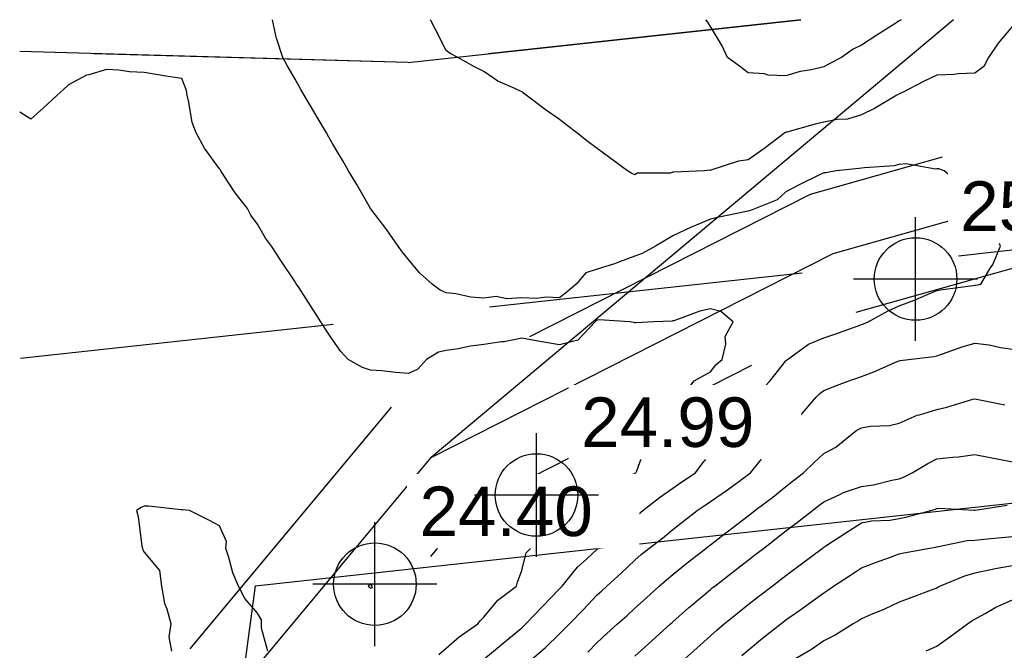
# Model space of a CAD drawing. Header units: feet. Extents: x 3864848 to 3865083, y 295718 to 295949.
# Tile 3 of 7: x 3864848 to 3864926, y 295899 to 295949. Entities that reach past the tile are written whole.
import ezdxf

# ---------------------------------------------------------------- set-up
doc = ezdxf.new("R2010")
doc.units = ezdxf.units.FT
doc.header["$LTSCALE"] = 100
doc.header["$MEASUREMENT"] = 0
doc.linetypes.add('HIDDEN', pattern=[0.375, 0.25, -0.125])
for name, color, linetype in [('C-TOPO-Primaire', 3, 'CONTINUOUS'), ('C-TOPO-Secondaire', 42, 'CONTINUOUS'), ('CL', 4, 'CONTINUOUS'), ('DASH', 3, 'HIDDEN'), ('RPROP', 1, 'CONTINUOUS')]:
    doc.layers.add(name, color=color, linetype=linetype)
doc.layers.add('G-ANNO-DIMS', color=1, linetype='CONTINUOUS', lineweight=30)
doc.styles.add('Arial', font='arial.ttf', dxfattribs={"height": 1200})

# ---------------------------------------------------------------- blocks, each defined once
blk = doc.blocks.new('Cotes d_élévation - Cote d_élévation - Cible remplie-175860-Plan Masse')
at = {"layer": 'G-ANNO-DIMS'}
for p, q in [((0, -3), (0, 3)), ((3, 0), (-3, 0))]:
    blk.add_line(p, q, dxfattribs=at)
blk.add_circle((0, 0), 2, dxfattribs=at)

msp = doc.modelspace()

# ---------------------------------------------------------------- linework, layer by layer
at = {"layer": 'C-TOPO-Primaire', "linetype": 'Continuous'}
for points, elevation in [([(3864896.891, 295898.496), (3864898.239, 295899.712), (3864899.723, 295901.059), (3864899.811, 295901.139), (3864899.891, 295901.212), (3864901.154, 295902.323), (3864901.406, 295902.545), (3864902.891, 295903.787), (3864903.041, 295903.909), (3864903.232, 295904.059), (3864904.727, 295905.224), (3864905.891, 295906.124), (3864906.419, 295906.531), (3864907.105, 295907.059), (3864908.112, 295907.838), (3864908.891, 295908.444), (3864909.809, 295909.142), (3864910.991, 295910.059), (3864911.5, 295910.45), (3864911.891, 295910.752), (3864913.163, 295911.331), (3864913.46, 295911.49), (3864914.891, 295911.976), (3864915.846, 295912.104), (3864917.317, 295912.485), (3864917.891, 295912.581), (3864918.236, 295912.715), (3864918.915, 295913.059), (3864920.162, 295913.788), (3864920.891, 295914.158), (3864922.14, 295914.309), (3864922.609, 295914.341), (3864923.891, 295914.515), (3864925.106, 295914.274), (3864925.818, 295914.133), (3864926.891, 295913.92)], 90), ([(3864867.721, 295898.889), (3864867.224, 295900.726), (3864867.218, 295901.059), (3864867.207, 295901.375), (3864866.891, 295901.917), (3864865.902, 295903.07), (3864865.391, 295904.059), (3864864.95, 295905.118), (3864864.626, 295906.325), (3864864.378, 295907.059), (3864864.436, 295907.605), (3864863.891, 295908.859), (3864863.091, 295909.259), (3864861.491, 295910.059), (3864860.947, 295910.116), (3864860.891, 295910.117), (3864860.831, 295910.12), (3864858.23, 295910.398), (3864857.891, 295910.409), (3864857.643, 295910.308), (3864857.291, 295910.059), (3864857.424, 295909.593), (3864857.72, 295907.231), (3864857.758, 295907.059), (3864857.777, 295906.945), (3864857.891, 295906.76), (3864859.118, 295905.287), (3864859.276, 295904.059), (3864859.506, 295902.675), (3864859.691, 295902.259), (3864860.016, 295901.059), (3864859.867, 295900.035), (3864860.063, 295898.887)], 80)]:
    msp.add_lwpolyline(points, dxfattribs=dict(at, elevation=elevation))
at = {"layer": 'C-TOPO-Primaire', "linetype": 'Continuous', "elevation": 80}
msp.add_lwpolyline([(3864875.891, 295904.148), (3864875.797, 295904.153), (3864875.704, 295904.059), (3864875.801, 295903.97), (3864875.891, 295903.883), (3864876.016, 295903.934), (3864876.016, 295904.059), (3864875.955, 295904.123), (3864875.891, 295904.148)], close=True, dxfattribs=at)
at = {"layer": 'C-TOPO-Secondaire', "linetype": 'Continuous'}
for points, elevation in [([(3864884.891, 295898.246), (3864885.95, 295899.118), (3864886.434, 295899.516), (3864887.891, 295900.742), (3864888.061, 295900.89), (3864888.234, 295901.059), (3864889.529, 295902.421), (3864890.891, 295903.844), (3864890.997, 295903.953), (3864891.097, 295904.059), (3864892.071, 295905.24), (3864892.356, 295905.595), (3864893.063, 295906.232), (3864893.891, 295906.988), (3864893.929, 295907.022), (3864893.968, 295907.059), (3864895.394, 295908.557), (3864896.891, 295909.562), (3864897.172, 295909.778), (3864897.512, 295910.059), (3864898.839, 295911.111), (3864899.891, 295911.847), (3864900.614, 295912.336), (3864901.691, 295913.059), (3864902.213, 295913.738), (3864902.891, 295914.604), (3864903.517, 295915.434), (3864904.031, 295916.059), (3864904.843, 295917.108), (3864905.891, 295918.436), (3864906.17, 295918.781), (3864906.416, 295919.059), (3864907.619, 295920.331), (3864908.891, 295921.943), (3864908.948, 295922.003), (3864909.023, 295922.059), (3864910.68, 295923.271), (3864911.891, 295923.777), (3864912.852, 295924.099), (3864914.544, 295924.712), (3864914.891, 295924.833), (3864915.05, 295924.9), (3864915.423, 295925.059), (3864917.027, 295925.924), (3864917.891, 295926.324), (3864919.156, 295926.794), (3864920, 295927.169), (3864920.891, 295927.537), (3864921.32, 295927.631), (3864923.775, 295927.943), (3864923.891, 295927.965), (3864923.979, 295927.972), (3864924.371, 295928.059), (3864925.091, 295929.259), (3864925.331, 295929.619), (3864925.948, 295931.059), (3864925.36, 295932.529), (3864925.177, 295932.774), (3864924.32, 295934.059), (3864924.148, 295934.317), (3864923.891, 295934.622), (3864922.761, 295935.929), (3864921.454, 295937.059), (3864921.029, 295937.198), (3864920.891, 295937.217), (3864920.763, 295937.187), (3864918.447, 295937.616), (3864917.891, 295937.551), (3864917.498, 295937.453), (3864915.127, 295937.296), (3864914.891, 295937.252), (3864914.711, 295937.24), (3864912.891, 295937.059), (3864912.059, 295936.892), (3864911.891, 295936.898), (3864911.565, 295936.733), (3864909.988, 295935.962), (3864908.891, 295935.37), (3864908.194, 295934.757), (3864906.465, 295934.059), (3864906.062, 295933.888), (3864905.891, 295933.858), (3864905.633, 295933.801), (3864903.572, 295933.378), (3864902.891, 295933.222), (3864901.441, 295932.61), (3864901.369, 295932.581), (3864899.891, 295931.898), (3864899.374, 295931.576), (3864898.535, 295931.059), (3864897.465, 295930.485), (3864896.891, 295930.265), (3864895.654, 295929.822), (3864895.28, 295929.671), (3864893.891, 295929.242), (3864892.997, 295928.954), (3864892.222, 295928.059), (3864891.506, 295927.445), (3864890.891, 295926.974), (3864889.843, 295927.012), (3864889.03, 295926.92), (3864887.891, 295926.951), (3864886.701, 295926.869), (3864885.873, 295927.077), (3864884.891, 295926.938), (3864883.858, 295927.027), (3864882.668, 295927.283), (3864881.891, 295927.367), (3864881.405, 295927.573), (3864880.789, 295928.059), (3864879.785, 295928.954), (3864878.891, 295929.997), (3864878.434, 295930.602), (3864878.082, 295931.059), (3864877.187, 295932.355), (3864875.891, 295934.059), (3864874.8, 295935.969), (3864874.132, 295937.059), (3864873.674, 295937.842), (3864872.891, 295939.177), (3864872.565, 295939.733), (3864872.374, 295940.059), (3864871.641, 295941.309), (3864871.456, 295941.625), (3864870.615, 295943.059), (3864870.353, 295943.521), (3864869.891, 295944.332), (3864869.265, 295945.433), (3864868.908, 295946.059), (3864868.429, 295947.521), (3864868.405, 295947.574), (3864868.084, 295949.059)], 84), ([(3864926.891, 295948.548), (3864925.759, 295947.191), (3864924.987, 295946.059), (3864924.613, 295945.337), (3864923.891, 295944.824), (3864922.585, 295944.754), (3864922.25, 295944.701), (3864920.891, 295944.642), (3864919.81, 295944.14), (3864918.091, 295943.26), (3864917.891, 295943.16), (3864917.824, 295943.127), (3864917.701, 295943.059), (3864915.938, 295942.012), (3864914.891, 295941.493), (3864913.793, 295941.158), (3864912.954, 295941.122), (3864911.891, 295940.907), (3864911.204, 295940.747), (3864908.966, 295940.135), (3864908.891, 295940.116), (3864908.851, 295940.099), (3864908.812, 295940.059), (3864907.143, 295938.808), (3864905.891, 295937.925), (3864905.126, 295937.824), (3864902.925, 295937.093), (3864902.891, 295937.087), (3864902.858, 295937.092), (3864902.391, 295937.059), (3864899.993, 295936.958), (3864899.891, 295936.934), (3864899.71, 295936.879), (3864897.072, 295936.879), (3864896.891, 295936.733), (3864896.658, 295936.827), (3864896.291, 295937.059), (3864894.908, 295938.076), (3864893.891, 295938.824), (3864893.185, 295939.354), (3864892.276, 295940.059), (3864891.496, 295940.665), (3864890.891, 295941.118), (3864889.763, 295941.931), (3864888.251, 295943.059), (3864888.044, 295943.212), (3864887.891, 295943.332), (3864887.346, 295943.605), (3864886.002, 295944.171), (3864884.891, 295944.935), (3864884.141, 295945.31), (3864882.814, 295946.059), (3864882.199, 295946.367), (3864881.891, 295946.605), (3864881.06, 295948.229), (3864880.635, 295949.059)], 86), ([(3864918.055, 295949.059), (3864917.954, 295948.997), (3864917.891, 295948.957), (3864917.61, 295948.778), (3864916.12, 295947.83), (3864914.891, 295947.048), (3864914.222, 295946.729), (3864913.309, 295946.059), (3864912.37, 295945.581), (3864911.891, 295945.309), (3864910.91, 295945.078), (3864910.014, 295944.936), (3864908.891, 295944.612), (3864907.485, 295944.654), (3864907.182, 295944.768), (3864905.891, 295944.845), (3864905.197, 295945.366), (3864904.246, 295946.059), (3864903.824, 295946.993), (3864902.891, 295948.53), (3864902.693, 295948.862), (3864902.516, 295949.059)], 88), ([(3864881.316, 295898.634), (3864881.891, 295899.117), (3864882.92, 295900.031), (3864884.416, 295901.059), (3864884.616, 295901.334), (3864884.891, 295901.582), (3864886.009, 295902.941), (3864887.487, 295904.059), (3864887.568, 295904.383), (3864887.891, 295905.295), (3864888.257, 295906.694), (3864888.589, 295907.059), (3864888.761, 295907.929), (3864888.96, 295908.99), (3864889.177, 295910.059), (3864890.137, 295910.813), (3864890.891, 295911.095), (3864892.218, 295911.387), (3864892.497, 295911.453), (3864893.891, 295911.744), (3864894.762, 295912.189), (3864896.8, 295912.968), (3864896.891, 295913.007), (3864896.92, 295913.03), (3864896.963, 295913.059), (3864897.044, 295913.212), (3864897.755, 295915.195), (3864898.722, 295916.059), (3864899.034, 295916.917), (3864899.891, 295917.785), (3864900.259, 295918.691), (3864900.63, 295919.059), (3864901.591, 295920.359), (3864902.891, 295921.085), (3864903.307, 295921.644), (3864903.829, 295922.059), (3864904.111, 295923.279), (3864904.069, 295923.882), (3864904.691, 295925.059), (3864903.72, 295925.888), (3864902.891, 295926.076), (3864902.045, 295925.905), (3864899.978, 295925.146), (3864899.891, 295925.123), (3864899.848, 295925.103), (3864898.391, 295925.059), (3864896.963, 295924.987), (3864896.891, 295924.981), (3864896.822, 295924.991), (3864896.462, 295925.059), (3864894.042, 295925.21), (3864893.891, 295925.191), (3864893.82, 295925.131), (3864893.726, 295925.059), (3864892.359, 295923.592), (3864890.891, 295923.22), (3864889.483, 295923.467), (3864889.325, 295923.494), (3864887.891, 295923.75), (3864886.493, 295923.458), (3864886.286, 295923.455), (3864884.891, 295923.244), (3864883.822, 295923.129), (3864882.705, 295922.873), (3864881.891, 295922.764), (3864881.294, 295922.657), (3864880.337, 295922.059), (3864879.646, 295921.305), (3864878.891, 295920.959), (3864877.857, 295921.025), (3864876.791, 295921.16), (3864875.891, 295921.224), (3864875.248, 295921.417), (3864874.091, 295922.059), (3864873.534, 295922.702), (3864872.891, 295923.602), (3864872.311, 295924.48), (3864871.929, 295925.059), (3864871.132, 295926.301), (3864870.207, 295927.744), (3864870.004, 295928.059), (3864869.957, 295928.126), (3864869.891, 295928.231), (3864868.766, 295929.934), (3864868.023, 295931.059), (3864867.547, 295931.715), (3864866.891, 295932.824), (3864866.366, 295933.534), (3864866.099, 295934.059), (3864865.129, 295935.298), (3864864.184, 295936.767), (3864863.988, 295937.059), (3864863.952, 295937.121), (3864863.891, 295937.217), (3864862.684, 295938.853), (3864862.029, 295940.059), (3864861.711, 295940.879), (3864861.455, 295942.495), (3864861.298, 295943.059), (3864861.27, 295943.439), (3864860.891, 295944.38), (3864859.443, 295944.611), (3864859.32, 295944.631), (3864857.891, 295944.86), (3864856.737, 295944.906), (3864855.891, 295945.06), (3864854.891, 295945.112), (3864853.506, 295944.675), (3864853.303, 295944.648), (3864851.891, 295943.878), (3864851.452, 295943.499), (3864850.991, 295943.059), (3864849.891, 295942.059), (3864848.891, 295941.15), (3864848.013, 295941.709)], 82), ([(3864888.491, 295898.059), (3864889.777, 295899.173), (3864890.891, 295900.261), (3864891.299, 295900.652), (3864891.695, 295901.059), (3864892.778, 295902.173), (3864893.891, 295903.366), (3864894.257, 295903.694), (3864894.657, 295904.059), (3864895.836, 295905.115), (3864896.891, 295906.123), (3864897.389, 295906.561), (3864897.996, 295907.059), (3864899.073, 295907.878), (3864899.891, 295908.551), (3864900.74, 295909.211), (3864901.838, 295910.059), (3864902.466, 295910.485), (3864902.891, 295910.771), (3864904.241, 295911.71), (3864905.362, 295912.53), (3864905.891, 295912.914), (3864905.974, 295912.977), (3864906.073, 295913.059), (3864906.855, 295914.024), (3864907.331, 295914.619), (3864908.66, 295916.059), (3864908.764, 295916.187), (3864908.891, 295916.33), (3864910.18, 295917.77), (3864911.296, 295919.059), (3864911.587, 295919.364), (3864911.891, 295919.603), (3864912.763, 295919.932), (3864913.664, 295920.287), (3864914.891, 295920.724), (3864915.864, 295921.087), (3864917.738, 295921.907), (3864917.891, 295921.969), (3864917.97, 295921.98), (3864918.641, 295922.059), (3864920.65, 295922.3), (3864920.891, 295922.355), (3864921.33, 295922.499), (3864922.885, 295923.065), (3864923.891, 295923.361), (3864925.052, 295923.22), (3864925.927, 295923.023), (3864926.891, 295922.883)], 86), ([(3864893.139, 295898.812), (3864893.891, 295899.588), (3864894.662, 295900.288), (3864895.518, 295901.059), (3864896.242, 295901.708), (3864896.891, 295902.302), (3864897.811, 295903.139), (3864898.821, 295904.059), (3864899.389, 295904.561), (3864899.891, 295904.976), (3864901.051, 295905.899), (3864902.527, 295907.059), (3864902.732, 295907.219), (3864902.891, 295907.342), (3864904.122, 295908.29), (3864904.426, 295908.525), (3864905.891, 295909.654), (3864906.12, 295909.831), (3864906.414, 295910.059), (3864907.836, 295911.114), (3864908.891, 295911.983), (3864909.5, 295912.451), (3864910.288, 295913.059), (3864911.097, 295913.853), (3864911.891, 295914.581), (3864912.862, 295915.088), (3864914.016, 295916.059), (3864914.514, 295916.436), (3864914.891, 295916.631), (3864915.588, 295916.757), (3864917.132, 295916.818), (3864917.891, 295917.011), (3864919.316, 295917.635), (3864919.496, 295917.664), (3864920.891, 295918.079), (3864921.685, 295918.266), (3864923.74, 295918.908), (3864923.891, 295918.948), (3864924.031, 295918.92), (3864926.286, 295918.454)], 88), ([(3864900.625, 295898.059), (3864901.813, 295899.138), (3864902.891, 295900.11), (3864903.395, 295900.555), (3864903.986, 295901.059), (3864905.034, 295901.917), (3864905.891, 295902.595), (3864906.718, 295903.232), (3864907.792, 295904.059), (3864908.413, 295904.538), (3864908.891, 295904.907), (3864910.132, 295905.819), (3864911.773, 295907.059), (3864911.84, 295907.11), (3864911.891, 295907.15), (3864912.15, 295907.318), (3864913.65, 295908.301), (3864914.891, 295909.089), (3864915.7, 295909.251), (3864917.141, 295909.309), (3864917.891, 295909.424), (3864918.42, 295909.53), (3864920.409, 295910.059), (3864920.77, 295910.18), (3864920.891, 295910.236), (3864921.069, 295910.238), (3864923.847, 295910.103), (3864923.891, 295910.104), (3864923.935, 295910.103), (3864926.471, 295910.48)], 92), ([(3864905.395, 295898.555), (3864905.891, 295898.98), (3864907.031, 295899.92), (3864908.479, 295901.059), (3864908.712, 295901.239), (3864908.891, 295901.377), (3864909.982, 295902.15), (3864910.462, 295902.489), (3864911.891, 295903.532), (3864912.224, 295903.726), (3864912.682, 295904.059), (3864914.011, 295904.94), (3864914.891, 295905.523), (3864916.007, 295905.944), (3864917.2, 295906.368), (3864917.891, 295906.621), (3864918.246, 295906.704), (3864920.164, 295907.059), (3864920.792, 295907.158), (3864920.891, 295907.18), (3864921.025, 295907.194), (3864923.279, 295907.672), (3864923.891, 295907.721), (3864924.623, 295907.792), (3864926.022, 295907.929), (3864926.891, 295908.012)], 94), ([(3864926.891, 295905.659), (3864925.52, 295905.431), (3864925.176, 295905.344), (3864923.891, 295905.096), (3864923.092, 295904.858), (3864921.144, 295904.059), (3864920.987, 295903.964), (3864920.891, 295903.898), (3864920.635, 295903.803), (3864918.811, 295903.139), (3864917.891, 295902.794), (3864916.713, 295902.237), (3864915.597, 295901.765), (3864914.891, 295901.454), (3864914.659, 295901.291), (3864914.233, 295901.059), (3864912.799, 295900.152), (3864911.891, 295899.717), (3864910.933, 295899.017), (3864909.287, 295898.059)], 96), ([(3864920.029, 295898.921), (3864920.891, 295899.296), (3864921.915, 295900.035), (3864923.323, 295901.059), (3864923.657, 295901.293), (3864923.891, 295901.44), (3864924.722, 295901.89), (3864925.563, 295902.388), (3864926.891, 295902.969)], 98)]:
    msp.add_lwpolyline(points, dxfattribs=dict(at, elevation=elevation))
at = {"layer": 'CL'}
for p, q in [((3864922.215, 295949.059), (3864880.708, 295914.277)), ((3864912.641, 295930.492), (3864939.069, 295937.933)), ((3864880.708, 295914.277), (3864912.641, 295930.492)), ((3864852.474, 295880.422), (3864880.708, 295914.277))]:
    msp.add_line(p, q, dxfattribs=at)
at = {"layer": 'DASH'}
for p, q in [((3864910.078, 295949.059), (3864878.884, 295945.648)), ((3864878.884, 295945.648), (3864848.003, 295946.528)), ((3864921.301, 295938.125), (3864910.814, 295935.172)), ((3864848.056, 295922.157), (3864985.324, 295937.17)), ((3864910.814, 295935.172), (3864877.527, 295918.269)), ((3864914.468, 295925.812), (3864939.769, 295932.936)), ((3864883.889, 295910.284), (3864914.468, 295925.812)), ((3864877.527, 295918.269), (3864848.301, 295883.225)), ((3864856.647, 295877.619), (3864883.889, 295910.284))]:
    msp.add_line(p, q, dxfattribs=at)
at = {"layer": 'RPROP'}
for p, q in [((3864878.884, 295945.648), (3864910.077, 295949.059)), ((3864878.884, 295945.648), (3864848.003, 295946.528)), ((3864866.74, 295904.081), (3864976.885, 295916.128)), ((3864866.74, 295904.081), (3864976.885, 295916.127)), ((3864848.397, 295766.46), (3864866.74, 295904.081)), ((3864848.397, 295766.459), (3864866.74, 295904.081))]:
    msp.add_line(p, q, dxfattribs=at)

# ---------------------------------------------------------------- block references
at = {"layer": 'G-ANNO-DIMS', "xscale": 1.64041994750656, "yscale": 1.64041994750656, "zscale": 1.64041994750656}
for p in [(3864919.193, 295928.457), (3864876.228, 295904.214)]:
    msp.add_blockref('Cotes d_élévation - Cote d_élévation - Cible remplie-175860-Plan Masse', p, dxfattribs=at)

# ---------------------------------------------------------------- next in the draw order: texts
at = {"layer": 'G-ANNO-DIMS', "char_height": 3.937, "width": 16.48458, "attachment_point": 1, "line_spacing_factor": 0.941778, "style": 'Arial', "bg_fill": 3, "box_fill_scale": 1.25, "bg_fill_color": 256, "bg_fill_true_color": 13158600, "bg_fill_transparency": 0}
for s, insert in [('25.60', (3864922.741, 295936.214)), ('24.40', (3864879.776, 295911.971))]:
    msp.add_mtext(s, dxfattribs=dict(at, insert=insert))

# ---------------------------------------------------------------- next in the draw order: block references
at = {"layer": 'G-ANNO-DIMS', "xscale": 1.64041994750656, "yscale": 1.64041994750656, "zscale": 1.64041994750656}
msp.add_blockref('Cotes d_élévation - Cote d_élévation - Cible remplie-175860-Plan Masse', (3864889.069, 295911.295), dxfattribs=at)

# ---------------------------------------------------------------- next in the draw order: texts
at = {"layer": 'G-ANNO-DIMS', "insert": (3864892.617, 295919.052), "char_height": 3.937, "width": 16.48458, "attachment_point": 1, "line_spacing_factor": 0.941778, "style": 'Arial', "bg_fill": 3, "box_fill_scale": 1.25, "bg_fill_color": 256, "bg_fill_true_color": 13158600, "bg_fill_transparency": 0}
msp.add_mtext('24.99', dxfattribs=at)

doc.saveas('drawing.dxf')
